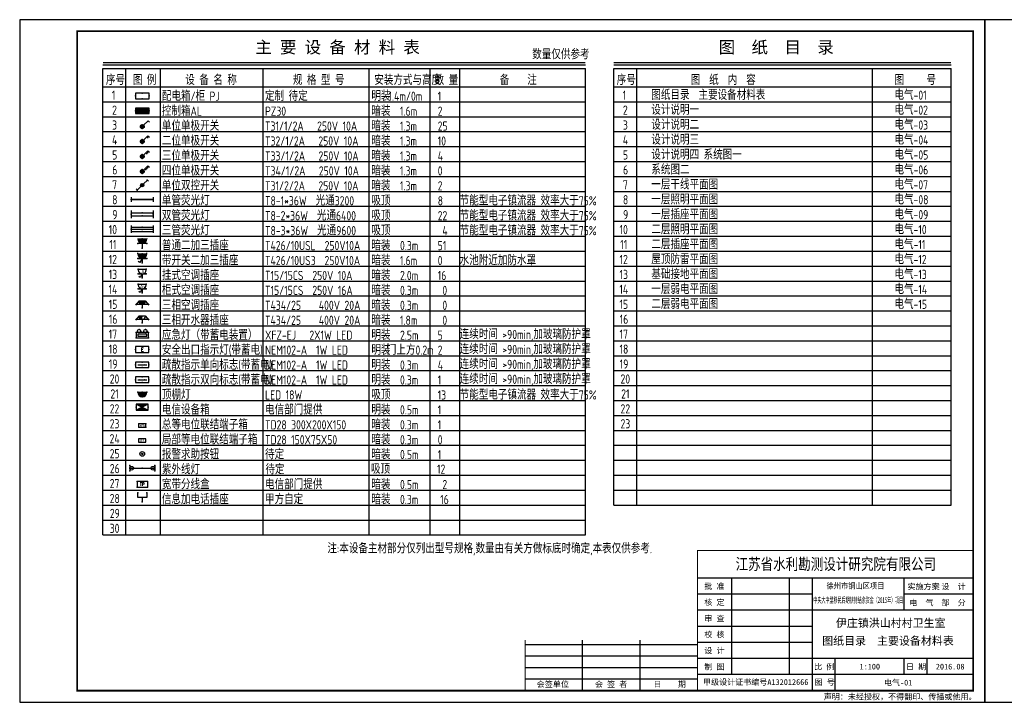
# Model space of a CAD drawing. Extents: x 41933 to 169416, y 41775 to 279375.
# Tile 36 of 39: x 83933 to 126788, y 249714 to 279375. Entities that reach past the tile are written whole.
import ezdxf
from ezdxf.enums import TextEntityAlignment as Align

# ---------------------------------------------------------------- set-up
doc = ezdxf.new("R2010")
doc.units = 0
doc.header["$LTSCALE"] = 1000
doc.header["$MEASUREMENT"] = 0
for name, color, linetype in [('1', 7, 'Continuous'), ('EQUIP-插座', 3, 'Continuous'), ('EQUIP-消防', 3, 'Continuous'), ('EQUIP-照明', 3, 'Continuous'), ('EQUIP-箱柜', 3, 'Continuous'), ('EQUIP-通讯', 3, 'Continuous'), ('TEL_TEXT', 7, 'Continuous'), ('图框', 4, 'Continuous'), ('说明', 7, 'Continuous')]:
    doc.layers.add(name, color=color, linetype=linetype)
doc.styles.add('_HZTXT', font='tssdeng.shx', dxfattribs={"width": 0.8, "bigfont": 'hztxt.shx'})
doc.styles.add('_SIMPLEX', font='SIMPLEX.shx', dxfattribs={"width": 0.8, "bigfont": 'hztxt.shx'})
doc.styles.add('_TCH_LABEL', font='COMPLEX', dxfattribs={"bigfont": 'GBCBIG'})
doc.styles.add('_TEL_DIM', font='SIMPLEX', dxfattribs={"width": 0.8, "height": 3.5, "bigfont": 'HZTXT'})
doc.styles.add('DIM_FONT', font='simplex.shx', dxfattribs={"width": 0.8})
doc.styles.add('ST', font='SimSun.ttf', dxfattribs={"height": 7})
doc.styles.get("Standard").update_dxf_attribs({"font": 'gbenor.shx', "bigfont": 'gbcbig.shx'})
doc.styles.add('WMF-宋体0', font='SimSun.ttf')

# ---------------------------------------------------------------- blocks, each defined once
blk = doc.blocks.new('$equip$00001413')
for p, q in [((0.75, 0.6), (-0.75, 0.6)), ((-0.75, 0.6), (-0.75, 0)), ((-0.75, 0), (0.75, 0)), ((0.75, 0), (0.75, 0.6))]:
    blk.add_line(p, q)
for p in [(-0.75, 0.3), (0, 0.6), (0, 0), (0.75, 0.3)]:
    blk.add_point(p)
at = {"style": '_TCH_LABEL', "flags": 9}
blk.add_attdef('A', (0, 0), '', height=0.00002, dxfattribs=at)
blk = doc.blocks.new('$equip$00001962')
for p, q in [((0.15, 0.36), (0.63, 0.83)), ((0.63, 0.83), (0.77, 0.69))]:
    blk.add_line(p, q)
blk.add_circle((0, 0.21), 0.208)
for p in [(-0.21, 0.21), (0, 0.42), (0, 0), (0.21, 0.21)]:
    blk.add_point(p)
for points in [[(-0.18, 0.31), (0.18, 0.31), (-0.21, 0.21), (0.21, 0.21)], [(-0.18, 0.1), (0.18, 0.1), (-0.21, 0.21), (0.21, 0.21)], [(-0.1, 0.39), (0.1, 0.39), (-0.18, 0.31), (0.18, 0.31)], [(-0.1, 0.03), (0.1, 0.03), (-0.18, 0.1), (0.18, 0.1)], [(0, 0.42), (0, 0.42), (-0.1, 0.39), (0.1, 0.39)], [(0, 0), (0, 0), (-0.1, 0.03), (0.1, 0.03)]]:
    blk.add_solid(points)
at = {"layer": 'TEL_TEXT', "style": '_TEL_DIM', "flags": 1}
blk.add_attdef('A', text='', height=0.00002, dxfattribs=at).set_placement((0, 0), align=Align.MIDDLE_CENTER)
blk = doc.blocks.new('$equip$00001963')
for p, q in [((0.15, 0.36), (0.62, 0.83)), ((0.51, 0.72), (0.65, 0.58)), ((0.62, 0.83), (0.77, 0.69))]:
    blk.add_line(p, q)
blk.add_circle((0, 0.21), 0.208)
for p in [(-0.21, 0.21), (0, 0.42), (0, 0), (0.21, 0.21)]:
    blk.add_point(p)
for points in [[(-0.18, 0.31), (0.18, 0.31), (-0.21, 0.21), (0.21, 0.21)], [(-0.18, 0.1), (0.18, 0.1), (-0.21, 0.21), (0.21, 0.21)], [(-0.1, 0.39), (0.1, 0.39), (-0.18, 0.31), (0.18, 0.31)], [(-0.1, 0.03), (0.1, 0.03), (-0.18, 0.1), (0.18, 0.1)], [(0, 0.42), (0, 0.42), (-0.1, 0.39), (0.1, 0.39)], [(0, 0), (0, 0), (-0.1, 0.03), (0.1, 0.03)]]:
    blk.add_solid(points)
at = {"layer": 'TEL_TEXT', "style": '_TEL_DIM', "flags": 1}
blk.add_attdef('A', text='', height=0.00002, dxfattribs=at).set_placement((0, 0), align=Align.MIDDLE_CENTER)
blk = doc.blocks.new('$equip$00001964')
for p, q in [((0.15, 0.36), (0.62, 0.83)), ((0.4, 0.61), (0.54, 0.47)), ((0.51, 0.72), (0.65, 0.58)), ((0.62, 0.83), (0.77, 0.69))]:
    blk.add_line(p, q)
blk.add_circle((0, 0.21), 0.208)
for p in [(-0.21, 0.21), (0, 0.42), (0, 0), (0.21, 0.21)]:
    blk.add_point(p)
for points in [[(-0.18, 0.31), (0.18, 0.31), (-0.21, 0.21), (0.21, 0.21)], [(-0.18, 0.1), (0.18, 0.1), (-0.21, 0.21), (0.21, 0.21)], [(-0.1, 0.39), (0.1, 0.39), (-0.18, 0.31), (0.18, 0.31)], [(-0.1, 0.03), (0.1, 0.03), (-0.18, 0.1), (0.18, 0.1)], [(0, 0.42), (0, 0.42), (-0.1, 0.39), (0.1, 0.39)], [(0, 0), (0, 0), (-0.1, 0.03), (0.1, 0.03)]]:
    blk.add_solid(points)
at = {"layer": 'TEL_TEXT', "style": '_TEL_DIM', "flags": 1}
blk.add_attdef('A', text='', height=0.00002, dxfattribs=at).set_placement((0, 0), align=Align.MIDDLE_CENTER)
blk = doc.blocks.new('$equip$00001965')
for p, q in [((0.15, 0.36), (0.62, 0.83)), ((0.29, 0.49), (0.43, 0.35)), ((0.4, 0.61), (0.54, 0.47)), ((0.51, 0.72), (0.65, 0.58)), ((0.62, 0.83), (0.77, 0.69))]:
    blk.add_line(p, q)
blk.add_circle((0, 0.21), 0.208)
for p in [(-0.21, 0.21), (0, 0.42), (0, 0), (0.21, 0.21)]:
    blk.add_point(p)
for points in [[(-0.18, 0.31), (0.18, 0.31), (-0.21, 0.21), (0.21, 0.21)], [(-0.18, 0.1), (0.18, 0.1), (-0.21, 0.21), (0.21, 0.21)], [(-0.1, 0.39), (0.1, 0.39), (-0.18, 0.31), (0.18, 0.31)], [(-0.1, 0.03), (0.1, 0.03), (-0.18, 0.1), (0.18, 0.1)], [(0, 0.42), (0, 0.42), (-0.1, 0.39), (0.1, 0.39)], [(0, 0), (0, 0), (-0.1, 0.03), (0.1, 0.03)]]:
    blk.add_solid(points)
at = {"layer": 'TEL_TEXT', "style": '_TEL_DIM', "flags": 1}
blk.add_attdef('A', text='', height=0.00002, dxfattribs=at).set_placement((0, 0), align=Align.MIDDLE_CENTER)
blk = doc.blocks.new('_LINKPT1')
blk.add_line((0, 0), (0, 0))
blk = doc.blocks.new('_X0UCW')
for p, q in [((-0.15, 0.07), (-0.63, -0.41)), ((0.15, 0.36), (0.63, 0.83)), ((0.63, 0.83), (0.77, 0.69)), ((-0.78, -0.26), (-0.63, -0.4))]:
    blk.add_line(p, q)
blk.add_circle((0, 0.21), 0.208)
for points in [[(-0.18, 0.31), (0.18, 0.31), (-0.21, 0.21), (0.21, 0.21)], [(-0.18, 0.1), (0.18, 0.1), (-0.21, 0.21), (0.21, 0.21)], [(-0.1, 0.39), (0.1, 0.39), (-0.18, 0.31), (0.18, 0.31)], [(-0.1, 0.03), (0.1, 0.03), (-0.18, 0.1), (0.18, 0.1)], [(0, 0.42), (0, 0.42), (-0.1, 0.39), (0.1, 0.39)], [(0, 0), (0, 0), (-0.1, 0.03), (0.1, 0.03)]]:
    blk.add_solid(points)
at = {"xscale": 0.002857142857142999, "yscale": 0.002857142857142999, "zscale": 0.002857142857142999}
for p in [(-0.21, 0.21), (0, 0.42), (0.21, 0.21), (0, 0)]:
    blk.add_blockref('_LINKPT1', p, dxfattribs=at)
at = {"flags": 9}
blk.add_attdef('A', (0, 0), '', height=0.0000286, dxfattribs=at)
blk = doc.blocks.new('$equip_U$00000078(SPQFDPAX5IYOKIR)')
for p in [(0.55, 0.54), (-0.54, -0.55), (0, 0)]:
    blk.add_point(p)
at = {"xscale": 0.875, "yscale": 0.875, "zscale": 0.875}
blk.add_blockref('_X0UCW', (0, -0.19), dxfattribs=at)
at = {"color": 7, "style": '_TEL_DIM', "flags": 1}
blk.add_attdef('A', text='', height=0.000025, dxfattribs=at).set_placement((0, 0), align=Align.MIDDLE_CENTER)
blk = doc.blocks.new('$equip_U$00000124(SPQFDPAX5IYOKIR)')
blk.add_blockref('$equip_U$00000078(SPQFDPAX5IYOKIR)', (0, 0.19))
at = {"color": 7, "style": '_TEL_DIM', "flags": 1}
for tag in ['REMARK', 'A']:
    blk.add_attdef(tag, text='', height=0.01, dxfattribs=at).set_placement((0, 0), align=Align.MIDDLE_CENTER)
blk = doc.blocks.new('$equip$00001159')
for p, q in [((-1.2, 0.25), (-1.2, -0.25)), ((-1.2, 0), (1.2, 0)), ((1.2, 0.25), (1.2, -0.25))]:
    blk.add_line(p, q)
at = {"const_width": 0.14}
blk.add_lwpolyline([(-1.2, 0), (1.2, 0)], dxfattribs=at)
at = {"layer": 'EQUIP-照明'}
for p in [(-1.2, 0), (0, 0), (1.2, 0)]:
    blk.add_point(p, dxfattribs=at)
at = {"layer": 'EQUIP-照明', "flags": 9}
blk.add_attdef('A', (0, 0), '', height=0.00002, dxfattribs=at)
blk = doc.blocks.new('$equip$00001160')
for p, q in [((-1.2, 0.42), (-1.2, -0.42)), ((-1.2, 0.17), (1.2, 0.17)), ((1.2, 0.42), (1.2, -0.42)), ((-1.2, -0.17), (1.2, -0.17))]:
    blk.add_line(p, q)
at = {"const_width": 0.1}
for points in [[(-1.2, 0.17), (1.2, 0.17)], [(-1.2, -0.17), (1.2, -0.17)]]:
    blk.add_lwpolyline(points, dxfattribs=at)
at = {"layer": 'EQUIP-照明'}
for p in [(-1.2, 0), (0, 0.17), (1.2, 0), (0, -0.17)]:
    blk.add_point(p, dxfattribs=at)
at = {"layer": 'EQUIP-照明', "flags": 9}
blk.add_attdef('A', (0, 0), '', height=0.00002, dxfattribs=at)
blk = doc.blocks.new('$equip$00001161')
for p, q in [((-1.2, 0.4), (-1.2, -0.4)), ((-1.2, 0.23), (1.2, 0.23)), ((-1.2, 0), (1.2, 0)), ((1.2, 0.4), (1.2, -0.4)), ((-1.2, -0.23), (1.2, -0.23))]:
    blk.add_line(p, q)
at = {"const_width": 0.08}
for points in [[(-1.2, 0.23), (1.2, 0.23)], [(-1.2, 0), (1.2, 0)], [(-1.2, -0.23), (1.2, -0.23)]]:
    blk.add_lwpolyline(points, dxfattribs=at)
at = {"layer": 'EQUIP-照明'}
for p in [(-1.2, 0), (0, 0.23), (1.2, 0), (0, -0.23)]:
    blk.add_point(p, dxfattribs=at)
at = {"layer": 'EQUIP-照明', "flags": 9}
blk.add_attdef('A', (0, 0), '', height=0.00002, dxfattribs=at)
blk = doc.blocks.new('$equip$00001237')
for p, q in [((-0.5, 1.05), (-0.5, 1)), ((-0.5, 1), (0.5, 1)), ((0.5, 0.5), (-0.5, 0.5)), ((0, 0.5), (0, 0)), ((0.5, 1.05), (0.5, 1))]:
    blk.add_line(p, q)
blk.add_arc((0, 1), 0.5, 180, 0)
for p in [(-0.5, 0.5), (0, 1), (0, 0), (0.5, 0.5)]:
    blk.add_point(p)
for points in [[(0.43, 0.75), (-0.43, 0.75), (0.5, 1), (-0.5, 1)], [(0.25, 0.57), (-0.25, 0.57), (0.43, 0.75), (-0.43, 0.75)], [(0, 0.5), (0, 0.5), (0.25, 0.57), (-0.25, 0.57)]]:
    blk.add_solid(points)
at = {"flags": 9}
blk.add_attdef('A', (0, 0), '', height=0.00002, dxfattribs=at)
blk = doc.blocks.new('$equip$00001241')
for p, q in [((-0.5, 1), (-0.5, 1.1)), ((0.5, 1), (0.5, 1.1)), ((-0.5, 1), (0.5, 1)), ((-0.5, 0.5), (0.5, 0.5)), ((-0.26, 0.04), (-0.44, 0.16)), ((0, 0.5), (-0.26, 0.04)), ((0, 0.5), (0, 0))]:
    blk.add_line(p, q)
blk.add_arc((0, 1), 0.5, 180, 0)
for points in [[(0.43, 0.75), (-0.43, 0.75), (0.5, 1), (-0.5, 1)], [(0.25, 0.57), (-0.25, 0.57), (0.43, 0.75), (-0.43, 0.75)], [(0, 0.5), (0, 0.5), (0.25, 0.57), (-0.25, 0.57)]]:
    blk.add_solid(points)
at = {"layer": 'EQUIP-照明'}
for p in [(-0.5, 0.5), (0, 1), (0, 0), (0.5, 0.5)]:
    blk.add_point(p, dxfattribs=at)
at = {"layer": 'EQUIP-照明', "flags": 9}
blk.add_attdef('A', (0, 0), '', height=0.00002, dxfattribs=at)
blk = doc.blocks.new('_X5QTK')
for p, q in [((-0.5, 1.1), (0.5, 1.1)), ((-0.5, 1), (-0.5, 1.1)), ((-0.5, 0.5), (0.5, 0.5)), ((-0.26, 0.04), (-0.44, 0.16)), ((0, 0.5), (-0.26, 0.04)), ((0, 0.5), (0, 0)), ((0.5, 1), (0.5, 1.1))]:
    blk.add_line(p, q)
blk.add_arc((0, 1), 0.5, 180, 0)
at = {"xscale": 0.002857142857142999, "yscale": 0.002857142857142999, "zscale": 0.002857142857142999}
blk.add_blockref('_LINKPT1', (0, 0), dxfattribs=at)
at = {"style": '_HZTXT', "width": 0.7}
blk.add_text('A', height=0.571, dxfattribs=at).set_placement((-0.14, 0.5))
at = {"style": 'DIM_FONT', "width": 0.8, "flags": 9}
blk.add_attdef('A', (0, 0), '', height=0.0000286, dxfattribs=at)
blk = doc.blocks.new('$equip_U$00000087(SPQFDPAX5IYOKIR)')
for p in [(-0.44, 0.96), (-0.44, 0.44), (0.44, 0.96), (0.44, 0.44), (0, 0)]:
    blk.add_point(p)
at = {"xscale": 0.875, "yscale": 0.875, "zscale": 0.875}
blk.add_blockref('_X5QTK', (0, 0), dxfattribs=at)
at = {"color": 7, "style": '_TEL_DIM', "flags": 1}
blk.add_attdef('A', text='', height=0.000025, dxfattribs=at).set_placement((0, 0), align=Align.MIDDLE_CENTER)
blk = doc.blocks.new('_X4PCH')
for p, q in [((-0.5, 1.1), (0.5, 1.1)), ((-0.5, 1), (-0.5, 1.1)), ((-0.5, 0.5), (0.5, 0.5)), ((-0.26, 0.04), (-0.44, 0.16)), ((0, 0.5), (-0.26, 0.04)), ((0, 0.5), (0, 0)), ((0.5, 1), (0.5, 1.1))]:
    blk.add_line(p, q)
blk.add_arc((0, 1), 0.5, 180, 0)
at = {"xscale": 0.002857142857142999, "yscale": 0.002857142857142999, "zscale": 0.002857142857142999}
blk.add_blockref('_LINKPT1', (0, 0), dxfattribs=at)
at = {"style": '_HZTXT', "width": 0.7}
blk.add_text('Av', height=0.571, dxfattribs=at).set_placement((-0.29, 0.51))
at = {"style": 'DIM_FONT', "width": 0.8, "flags": 9}
blk.add_attdef('A', (0, 0), '', height=0.0000286, dxfattribs=at)
blk = doc.blocks.new('$equip_U$00000086(SPQFDPAX5IYOKIR)')
for p in [(-0.44, 0.96), (-0.44, 0.44), (0, 0), (0.44, 0.96), (0.44, 0.44)]:
    blk.add_point(p)
at = {"xscale": 0.875, "yscale": 0.875, "zscale": 0.875}
blk.add_blockref('_X4PCH', (0, 0), dxfattribs=at)
at = {"color": 7, "style": '_TEL_DIM', "flags": 1}
blk.add_attdef('A', text='', height=0.000025, dxfattribs=at).set_placement((0, 0), align=Align.MIDDLE_CENTER)
blk = doc.blocks.new('$equip$00001248')
for p, q in [((-0.36, 0.71), (-0.72, 0.28)), ((0.66, 0.36), (-0.66, 0.36)), ((-0.36, 0.75), (-0.36, 0.71)), ((0.36, 0.71), (-0.36, 0.71)), ((0, 0.36), (0, 0)), ((0.36, 0.75), (0.36, 0.71)), ((0.36, 0.71), (0.72, 0.28))]:
    blk.add_line(p, q)
blk.add_arc((0, 0.71), 0.357, 180, 0)
for points in [[(0.31, 0.54), (-0.31, 0.54), (0.36, 0.71), (-0.36, 0.71)], [(0.18, 0.4), (-0.18, 0.4), (0.31, 0.54), (-0.31, 0.54)], [(0, 0.36), (0, 0.36), (0.18, 0.4), (-0.18, 0.4)]]:
    blk.add_solid(points)
at = {"layer": 'EQUIP-照明'}
for p in [(-0.66, 0.36), (0, 0.71), (0, 0), (0.66, 0.36)]:
    blk.add_point(p, dxfattribs=at)
at = {"layer": 'EQUIP-照明', "style": '_TCH_LABEL', "flags": 9}
blk.add_attdef('A', (0, 0), '', height=0.00002, dxfattribs=at)
blk = doc.blocks.new('_Y5VWB')
for p, q in [((0.77, 0.64), (-0.77, 0.64)), ((-0.77, 0.64), (-0.77, 0)), ((-0.77, 0), (0.77, 0)), ((0.57, 0.44), (-0.57, 0.44)), ((-0.57, 0.44), (-0.57, 0.2)), ((-0.57, 0.2), (0.57, 0.2)), ((0.57, 0.2), (0.57, 0.44)), ((0.77, 0), (0.77, 0.64))]:
    blk.add_line(p, q)
for centre in [(-0.39, 0.81), (0.39, 0.81)]:
    blk.add_circle(centre, 0.205)
at = {"xscale": 0.004, "yscale": 0.004, "zscale": 0.004}
for p in [(-0.77, 0.32), (0, 0.64), (0, 0), (0.77, 0.32)]:
    blk.add_blockref('_LINKPT1', p, dxfattribs=at)
at = {"flags": 9}
blk.add_attdef('A', (0, 0), '', height=0.00004, dxfattribs=at)
blk = doc.blocks.new('$equip_U$00000116(SPQFDPAX5IYOKIR)')
for p in [(-0.67, 0.56), (-0.67, 0), (-0.34, 0.89), (0.36, 0.89), (0.67, 0.56), (0.67, 0)]:
    blk.add_point(p)
at = {"xscale": 0.875, "yscale": 0.875, "zscale": 0.875}
blk.add_blockref('_Y5VWB', (0, 0), dxfattribs=at)
at = {"color": 7, "style": '_TEL_DIM', "flags": 1}
blk.add_attdef('A', text='', height=0.000025, dxfattribs=at).set_placement((0, 0), align=Align.MIDDLE_CENTER)
blk = doc.blocks.new('$equip$00001776')
for p, q in [((0.72, 0.66), (-0.72, 0.66)), ((-0.72, 0.66), (-0.72, 0)), ((-0.72, 0), (0.72, 0)), ((0.72, 0), (0.72, 0.66))]:
    blk.add_line(p, q)
for p in [(-0.72, 0.33), (0, 0.66), (0, 0), (0.72, 0.33)]:
    blk.add_point(p)
at = {"color": 7, "style": '_TEL_DIM'}
blk.add_attdef('$TEXT$', text='', height=0.4, dxfattribs=at).set_placement((0, 0.33), align=Align.MIDDLE_CENTER)
at = {"color": 7, "style": '_TEL_DIM', "flags": 1}
blk.add_attdef('A', text='', height=0.00002, dxfattribs=at).set_placement((0, 0), align=Align.MIDDLE_CENTER)
blk = doc.blocks.new('$equip$00001687')
for p, q in [((0.72, 0.6), (-0.72, 0.6)), ((-0.72, 0.6), (-0.72, 0)), ((-0.72, 0), (0.72, 0)), ((0.72, 0), (0.72, 0.6))]:
    blk.add_line(p, q)
at = {"color": 7}
blk.add_line((-0.48, 0.3), (0.48, 0.3), dxfattribs=at)
for p in [(-0.72, 0.3), (0, 0.6), (0, 0), (0.72, 0.3)]:
    blk.add_point(p)
blk.add_solid([(0.24, 0.23), (0.53, 0.3), (0.24, 0.37)])
at = {"layer": 'TEL_TEXT', "style": '_TEL_DIM', "flags": 1}
blk.add_attdef('A', text='', height=0.00002, dxfattribs=at).set_placement((0, 0), align=Align.MIDDLE_CENTER)
blk = doc.blocks.new('$equip$00001685')
for p, q in [((0.72, 0.6), (-0.72, 0.6)), ((-0.72, 0.6), (-0.72, 0)), ((-0.72, 0), (0.72, 0)), ((0.72, 0), (0.72, 0.6))]:
    blk.add_line(p, q)
at = {"color": 7}
blk.add_line((-0.48, 0.3), (0.48, 0.3), dxfattribs=at)
for p in [(-0.72, 0.3), (0, 0.6), (0, 0), (0.72, 0.3)]:
    blk.add_point(p)
for points in [[(-0.24, 0.23), (-0.53, 0.3), (-0.24, 0.37)], [(0.24, 0.23), (0.53, 0.3), (0.24, 0.37)]]:
    blk.add_solid(points)
at = {"layer": 'TEL_TEXT', "style": '_TEL_DIM', "flags": 1}
blk.add_attdef('A', text='', height=0.00002, dxfattribs=at).set_placement((0, 0), align=Align.MIDDLE_CENTER)
blk = doc.blocks.new('$equip$00001168')
blk.add_line((-0.5, 0), (0.5, 0))
blk.add_arc((0, 0), 0.5, 180, 0)
for p in [(-0.5, 0), (0, 0), (0.5, 0), (0, -0.5)]:
    blk.add_point(p)
for points in [[(0.43, -0.25), (-0.43, -0.25), (0.5, 0), (-0.5, 0)], [(0.25, -0.43), (-0.25, -0.43), (0.43, -0.25), (-0.43, -0.25)], [(0, -0.5), (0, -0.5), (0.25, -0.43), (-0.25, -0.43)]]:
    blk.add_solid(points)
at = {"flags": 9}
blk.add_attdef('A', (0, 0), '', height=0.00002, dxfattribs=at)
blk = doc.blocks.new('$equip$00001921')
for p, q in [((0.65, 0.33), (-0.65, 0.33)), ((0.65, 0.33), (-0.65, -0.33)), ((-0.65, 0.33), (0.65, -0.33)), ((-0.65, 0.33), (-0.65, -0.33)), ((0.65, -0.33), (0.65, 0.33)), ((-0.65, -0.33), (0.65, -0.33))]:
    blk.add_line(p, q)
for p in [(-0.65, 0), (0, 0.33), (0.65, 0), (0, -0.33)]:
    blk.add_point(p)
for points in [[(-0.65, 0.33), (0, 0), (0.65, 0.33)], [(0, 0), (-0.65, -0.33), (0.65, -0.33)]]:
    blk.add_solid(points)
at = {"layer": 'TEL_TEXT', "style": '_TEL_DIM', "flags": 1}
blk.add_attdef('A', text='', height=0.00002, dxfattribs=at).set_placement((0, 0), align=Align.MIDDLE_CENTER)
blk = doc.blocks.new('_Z4GKW')
for p, q in [((-0.45, 0.41), (-0.45, 0)), ((0.45, 0.41), (-0.45, 0.41)), ((-0.45, 0), (0.45, 0)), ((0.45, 0), (0.45, 0.41))]:
    blk.add_line(p, q)
at = {"xscale": 0.001818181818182, "yscale": 0.001818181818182, "zscale": 0.001818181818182}
for p in [(-0.45, 0.19), (0, 0.41), (0, 0), (0.45, 0.19)]:
    blk.add_blockref('_LINKPT1', p, dxfattribs=at)
at = {"width": 0.8}
blk.add_text('MEB', height=0.29, dxfattribs=at).set_placement((-0.31, 0.06))
at = {"flags": 9}
blk.add_attdef('A', (0, 0), '', height=0.0000182, dxfattribs=at)
blk = doc.blocks.new('$equip_U$00000092(SPQFDPAX5IYOKIR)')
for p in [(-0.39, 0.36), (-0.39, 0), (0.39, 0.36), (0.39, 0)]:
    blk.add_point(p)
at = {"xscale": 0.875, "yscale": 0.875, "zscale": 0.875}
blk.add_blockref('_Z4GKW', (0, 0), dxfattribs=at)
at = {"color": 7, "style": '_TEL_DIM', "flags": 1}
blk.add_attdef('A', text='', height=0.000025, dxfattribs=at).set_placement((0, 0), align=Align.MIDDLE_CENTER)
blk = doc.blocks.new('_Z5QHF')
for p, q in [((0.45, 0.41), (-0.45, 0.41)), ((-0.45, 0.41), (-0.45, 0)), ((-0.45, 0), (0.45, 0)), ((0.45, 0), (0.45, 0.41))]:
    blk.add_line(p, q)
at = {"xscale": 0.003333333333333, "yscale": 0.003333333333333, "zscale": 0.003333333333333}
for p in [(-0.45, 0.19), (0, 0.41), (0, 0), (0.45, 0.19)]:
    blk.add_blockref('_LINKPT1', p, dxfattribs=at)
at = {"width": 0.8}
blk.add_text('LEB', height=0.29, dxfattribs=at).set_placement((-0.31, 0.06))
at = {"flags": 9}
blk.add_attdef('A', (0, 0), '', height=0.0000333, dxfattribs=at)
blk = doc.blocks.new('$equip_U$00000093(SPQFDPAX5IYOKIR)')
at = {"xscale": 0.875, "yscale": 0.875, "zscale": 0.875}
blk.add_blockref('_Z5QHF', (0, 0), dxfattribs=at)
at = {"color": 7, "style": '_TEL_DIM', "flags": 1}
blk.add_attdef('A', text='', height=0.000025, dxfattribs=at).set_placement((0, 0), align=Align.MIDDLE_CENTER)
blk = doc.blocks.new('*X61')
at = {"color": 0}
for p, q in [((-250, 33), (-83, 200)), ((-250, 68), (-118, 200)), ((-250, 104), (-154, 200)), ((-250, 139), (-189, 200)), ((-250, 174), (-224, 200)), ((-247, 0), (-47, 200)), ((-212, 0), (-12, 200)), ((-177, 0), (23, 200)), ((-141, 0), (59, 200)), ((-106, 0), (94, 200)), ((-71, 0), (129, 200)), ((-35, 0), (165, 200)), ((0, 0), (200, 200)), ((35, 0), (235, 200)), ((71, 0), (250, 179)), ((106, 0), (250, 144)), ((141, 0), (250, 109)), ((177, 0), (250, 73)), ((212, 0), (250, 38)), ((247, 0), (250, 3))]:
    blk.add_line(p, q, dxfattribs=at)
blk = doc.blocks.new('$equip$00001421')
for p, q in [((0.75, 0.6), (-0.75, 0.6)), ((-0.75, 0.6), (-0.75, 0)), ((-0.75, 0), (0.75, 0)), ((0.75, 0), (0.75, 0.6))]:
    blk.add_line(p, q)
at = {"const_width": 0.6}
blk.add_lwpolyline([(-0.75, 0.3), (0.75, 0.3)], dxfattribs=at)
for p in [(-0.75, 0.3), (0, 0.6), (0, 0), (0.75, 0.3)]:
    blk.add_point(p)
at = {"xscale": 0.0030000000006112, "yscale": 0.0030000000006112, "zscale": 0.0030000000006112}
blk.add_blockref('*X61', (0, 0), dxfattribs=at)
at = {"style": '_TCH_LABEL', "flags": 9}
blk.add_attdef('A', (0, 0), '', height=0.00002, dxfattribs=at)
blk = doc.blocks.new('_I0UOI')
for radius in [0.29, 0.0849]:
    blk.add_circle((0, 0.29), radius)
for points in [[(-0.07, 0.33), (0.07, 0.33), (-0.08, 0.29), (0.09, 0.29)], [(-0.07, 0.25), (0.07, 0.25), (-0.08, 0.29), (0.09, 0.29)], [(-0.04, 0.36), (0.04, 0.36), (-0.07, 0.33), (0.07, 0.33)], [(-0.04, 0.22), (0.04, 0.22), (-0.07, 0.25), (0.07, 0.25)], [(0, 0.37), (0, 0.37), (-0.04, 0.36), (0.04, 0.36)], [(0, 0.2), (0, 0.2), (-0.04, 0.22), (0.04, 0.22)]]:
    blk.add_solid(points)
at = {"xscale": 0.002222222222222, "yscale": 0.002222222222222, "zscale": 0.002222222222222}
for p in [(-0.29, 0.29), (0, 0.58), (0.29, 0.29), (0, 0)]:
    blk.add_blockref('_LINKPT1', p, dxfattribs=at)
at = {"flags": 9}
blk.add_attdef('A', (0, 0), '', height=0.0000222, dxfattribs=at)
blk = doc.blocks.new('$equip_U$00000097(PC-201311290933)')
at = {"xscale": 0.875, "yscale": 0.875, "zscale": 0.875}
blk.add_blockref('_I0UOI', (0, -0.25), dxfattribs=at)
at = {"color": 7, "style": '_TEL_DIM', "flags": 1}
blk.add_attdef('A', text='', height=0.000025, dxfattribs=at).set_placement((0, 0), align=Align.MIDDLE_CENTER)
blk = doc.blocks.new('$equip$00001250')
for p, q in [((-0.36, 0.71), (-0.72, 0.28)), ((0.66, 0.36), (-0.66, 0.36)), ((-0.36, 0.75), (-0.36, 0.71)), ((0.36, 0.71), (-0.36, 0.71)), ((0, 0.36), (0, 0)), ((0.36, 0.75), (0.36, 0.71)), ((0.36, 0.71), (0.72, 0.28))]:
    blk.add_line(p, q)
blk.add_arc((0, 0.71), 0.357, 180, 0)
for points in [[(0, 0.54), (-0.31, 0.54), (0, 0.71), (-0.36, 0.71)], [(0, 0.4), (-0.18, 0.4), (0, 0.54), (-0.31, 0.54)], [(0, 0.36), (0, 0.36), (0, 0.4), (-0.18, 0.4)]]:
    blk.add_solid(points)
at = {"layer": 'EQUIP-照明'}
for p in [(-0.66, 0.36), (0, 0.71), (0, 0), (0.66, 0.36)]:
    blk.add_point(p, dxfattribs=at)
at = {"layer": 'EQUIP-照明', "style": '_TCH_LABEL', "flags": 9}
blk.add_attdef('A', (0, 0), '', height=0.00002, dxfattribs=at)
blk = doc.blocks.new('_I3HMQ')
for p, q in [((-0.65, 0.7), (-0.65, 0)), ((0.65, 0.7), (-0.65, 0.7)), ((-0.65, 0), (0.65, 0)), ((0.65, 0.7), (0.65, 0))]:
    blk.add_line(p, q)
at = {"xscale": 0.002857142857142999, "yscale": 0.002857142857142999, "zscale": 0.002857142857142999}
for p in [(-0.65, 0.35), (0, 0.7), (0, 0), (0.65, 0.35)]:
    blk.add_blockref('_LINKPT1', p, dxfattribs=at)
at = {"style": '_SIMPLEX', "width": 0.9}
blk.add_text('TP', height=0.4, dxfattribs=at).set_placement((0, 0.35), align=Align.MIDDLE_CENTER)
at = {"flags": 9}
blk.add_attdef('A', (0, 0), '', height=0.0000286, dxfattribs=at)
blk = doc.blocks.new('$equip_U$00000113(SPQFDPAX5IYOKIR)')
for p in [(-0.57, 0.61), (-0.57, 0), (0.57, 0.61), (0.57, 0)]:
    blk.add_point(p)
at = {"xscale": 0.875, "yscale": 0.875, "zscale": 0.875}
blk.add_blockref('_I3HMQ', (0, 0), dxfattribs=at)
at = {"color": 7, "style": '_TEL_DIM', "flags": 1}
blk.add_attdef('A', text='', height=0.000025, dxfattribs=at).set_placement((0, 0), align=Align.MIDDLE_CENTER)
blk = doc.blocks.new('$equip$00001383')
for p, q in [((-0.5, 0.5), (-0.5, 1)), ((0.5, 0.5), (-0.5, 0.5)), ((0, 0.5), (0, 0)), ((0.5, 1), (0.5, 0.5))]:
    blk.add_line(p, q)
for p in [(-0.5, 1), (0, 0.5), (0, 0), (0.5, 1)]:
    blk.add_point(p)
at = {"style": '_TCH_LABEL', "flags": 9}
blk.add_attdef('A', (0, 0), '', height=0.00002, dxfattribs=at)
blk = doc.blocks.new('$equip_U$00000122(5926F87FB3A348D)')
for centre in [(-1.014, 0), (1.014, 0)]:
    blk.add_circle(centre, 0.179)
for p in [(-1.2, 0), (0, 0), (1.2, 0)]:
    blk.add_point(p)
blk.add_blockref('$equip$00001159', (0, 0))
at = {"color": 7, "style": '_TEL_DIM', "flags": 1}
blk.add_attdef('A', text='', height=0.000025, dxfattribs=at).set_placement((0, 0), align=Align.MIDDLE_CENTER)
blk = doc.blocks.new('$equip_U$00000121(5926F87FB3A348D)')
for p in [(-1.36, 0), (0, 0), (1.37, 0)]:
    blk.add_point(p)
at = {"xscale": 1.142857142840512, "yscale": 1.142857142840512, "zscale": 1.142857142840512}
blk.add_blockref('$equip_U$00000122(5926F87FB3A348D)', (0, 0), dxfattribs=at)
at = {"color": 7, "style": '_TEL_DIM', "flags": 1}
blk.add_attdef('A', text='', height=0.0000286, dxfattribs=at).set_placement((0, 0), align=Align.MIDDLE_CENTER)
blk = doc.blocks.new('$equip_U$00000122(DNSC-20150823RB)')
for p in [(-1.37, 0.29), (0, 0), (1.37, 0.29), (-1.37, -0.29), (1.37, -0.29)]:
    blk.add_point(p)
blk.add_blockref('$equip_U$00000121(5926F87FB3A348D)', (0, 0))
at = {"color": 7, "style": '_TEL_DIM', "flags": 1}
blk.add_attdef('A', text='', height=0.0000286, dxfattribs=at).set_placement((0, 0), align=Align.MIDDLE_CENTER)

msp = doc.modelspace()

# ---------------------------------------------------------------- linework, layer by layer
at = {"layer": '1', "color": 44}
for p, q in [((87557.6, 277409.4), (108557.7, 277409.4)), ((109790.5, 277409.4), (124471.7, 277409.4)), ((87557.6, 277253.7), (108557.7, 277253.7)), ((87557.6, 256953.7), (87557.6, 277253.7)), ((88557.6, 256953.7), (88557.6, 277253.7)), ((90057.6, 256953.7), (90057.6, 277253.7)), ((94533.6, 256953.7), (94533.6, 277253.7)), ((99144.2, 256953.7), (99144.2, 277253.7)), ((101793.9, 256953.7), (101793.9, 277253.7)), ((103084.8, 256953.7), (103084.8, 277253.7)), ((108557.7, 256953.7), (108557.7, 277253.7)), ((109790.5, 277253.7), (124471.7, 277253.7)), ((109790.5, 258253.7), (109790.5, 277253.7)), ((110790.5, 258253.7), (110790.5, 277253.7)), ((121052.5, 258253.7), (121052.5, 277253.7)), ((124471.7, 258253.7), (124471.7, 277253.7)), ((87557.6, 276453.7), (108557.7, 276453.7)), ((109790.5, 276453.7), (124471.7, 276453.7)), ((87557.6, 275803.7), (108557.7, 275803.7)), ((109790.5, 275803.7), (124471.7, 275803.7)), ((87557.6, 275153.7), (108557.7, 275153.7)), ((109790.5, 275153.7), (124471.7, 275153.7)), ((87557.6, 274503.7), (108557.7, 274503.7)), ((109790.5, 274503.7), (124471.7, 274503.7)), ((87557.6, 273853.7), (108557.7, 273853.7)), ((109790.5, 273853.7), (124471.7, 273853.7)), ((87557.6, 273203.7), (108557.7, 273203.7)), ((109790.5, 273203.7), (124471.7, 273203.7)), ((87557.6, 272553.7), (108557.7, 272553.7)), ((109790.5, 272553.7), (124471.7, 272553.7)), ((87557.6, 271903.7), (108557.7, 271903.7)), ((109790.5, 271903.7), (124471.7, 271903.7)), ((87557.6, 271253.7), (108557.7, 271253.7)), ((109790.5, 271253.7), (124471.7, 271253.7)), ((87557.6, 270603.7), (108557.7, 270603.7)), ((109790.5, 270603.7), (124471.7, 270603.7)), ((87557.6, 269953.7), (108557.7, 269953.7)), ((109790.5, 269953.7), (124471.7, 269953.7)), ((87557.6, 269303.7), (108557.7, 269303.7)), ((109790.5, 269303.7), (124471.7, 269303.7)), ((87557.6, 268653.7), (108557.7, 268653.7)), ((109790.5, 268653.7), (124471.7, 268653.7)), ((87557.6, 268003.7), (108557.7, 268003.7)), ((109790.5, 268003.7), (124471.7, 268003.7)), ((87557.6, 267353.7), (108557.7, 267353.7)), ((109790.5, 267353.7), (124471.7, 267353.7)), ((87557.6, 266703.7), (108557.7, 266703.7)), ((109790.5, 266703.7), (124471.7, 266703.7)), ((87557.6, 266053.7), (108557.7, 266053.7)), ((109790.5, 266053.7), (124471.7, 266053.7)), ((87557.6, 265403.7), (108557.7, 265403.7)), ((109790.5, 265403.7), (124471.7, 265403.7)), ((87557.6, 264753.7), (108557.7, 264753.7)), ((109790.5, 264753.7), (124471.7, 264753.7)), ((87557.6, 264103.7), (108557.7, 264103.7)), ((109790.5, 264103.7), (124471.7, 264103.7)), ((87557.6, 263453.7), (108557.7, 263453.7)), ((109790.5, 263453.7), (124471.7, 263453.7)), ((87557.6, 262803.7), (108557.7, 262803.7)), ((109790.5, 262803.7), (124471.7, 262803.7)), ((87557.6, 262153.7), (108557.7, 262153.7)), ((109790.5, 262153.7), (124471.7, 262153.7)), ((87557.6, 261503.7), (108557.7, 261503.7)), ((109790.5, 261503.7), (124471.7, 261503.7)), ((87557.6, 260853.7), (108557.7, 260853.7)), ((109790.5, 260853.7), (124471.7, 260853.7)), ((87557.6, 260203.7), (108557.7, 260203.7)), ((109790.5, 260203.7), (124471.7, 260203.7)), ((87557.6, 259553.7), (108557.7, 259553.7)), ((109790.5, 259553.7), (124471.7, 259553.7)), ((87557.6, 258903.7), (108557.7, 258903.7)), ((109790.5, 258903.7), (124471.7, 258903.7)), ((87557.6, 258253.7), (108557.7, 258253.7)), ((109790.5, 258253.7), (124471.7, 258253.7)), ((87557.6, 257603.7), (108557.7, 257603.7)), ((87557.6, 256953.7), (108557.7, 256953.7))]:
    msp.add_line(p, q, dxfattribs=at)
at = {"layer": '1', "color": 44, "const_width": 59.3}
for points in [[(87557.6, 277502.8), (108557.7, 277502.8)], [(109790.5, 277502.8), (124471.7, 277502.8)]]:
    msp.add_lwpolyline(points, dxfattribs=at)
at = {"layer": '图框'}
for p, q in [((125433, 255075), (113433, 255075)), ((114933, 250875), (114933, 255075)), ((117433, 250875), (117433, 255075)), ((118433, 250175), (118433, 255075)), ((122433, 253675), (122433, 255075)), ((118433, 254375), (113433, 254375)), ((125433, 254375), (122433, 254375)), ((125433, 253675), (113433, 253675)), ((118433, 252975), (113433, 252975)), ((113433, 252175), (105933, 252175)), ((108433, 250175), (108433, 252375)), ((110933, 250175), (110933, 252375)), ((118433, 252275), (113433, 252275)), ((113433, 251675), (105933, 251675)), ((125433, 251575), (113433, 251575)), ((119433, 250175), (119433, 251575)), ((122433, 250875), (122433, 251575)), ((122433, 250875), (122433, 251575)), ((123433, 250875), (123433, 251575)), ((113433, 251175), (105933, 251175)), ((125433, 250875), (113433, 250875)), ((113433, 250675), (105933, 250675))]:
    msp.add_line(p, q, dxfattribs=at)
at = {"layer": '图框', "color": 4}
for points in [[(125933, 279375), (83933, 279375), (83933, 249675), (125933, 249675)], [(167933, 279375), (125933, 279375), (125933, 249675), (167933, 249675)]]:
    msp.add_lwpolyline(points, close=True, dxfattribs=at)
at = {"layer": '图框', "color": 4, "const_width": 80}
msp.add_lwpolyline([(86433, 250175), (125433, 250175), (125433, 278875), (86433, 278875)], close=True, dxfattribs=at)
at = {"layer": '图框', "const_width": 45}
for points in [[(113433, 250175), (113433, 256275), (125433, 256275)], [(105933, 250175), (105933, 252375)]]:
    msp.add_lwpolyline(points, dxfattribs=at)

# ---------------------------------------------------------------- block references
at = {"layer": 'EQUIP-插座', "xscale": 400, "yscale": 400, "zscale": 400}
for name, p in [('$equip$00001237', (89268.5, 269438)), ('$equip$00001241', (89268.5, 268788)), ('$equip_U$00000087(SPQFDPAX5IYOKIR)', (89268.5, 268138)), ('$equip_U$00000086(SPQFDPAX5IYOKIR)', (89268.5, 267488)), ('$equip$00001248', (89268.5, 266838)), ('$equip$00001250', (89268.5, 266188))]:
    msp.add_blockref(name, p, dxfattribs=at)
at = {"layer": 'EQUIP-消防', "xscale": 400, "yscale": 400, "zscale": 400}
msp.add_blockref('$equip$00001921', (89268.5, 262515.2), dxfattribs=at)
at = {"layer": 'EQUIP-照明', "xscale": 400, "yscale": 400, "zscale": 400}
for name, p in [('$equip$00001962', (89268.5, 274638)), ('$equip$00001963', (89268.5, 273988)), ('$equip$00001964', (89268.5, 273338)), ('$equip$00001965', (89268.5, 272688)), ('$equip_U$00000124(SPQFDPAX5IYOKIR)', (89268.5, 272105.8)), ('$equip$00001159', (89268.5, 271555.8)), ('$equip$00001160', (89268.5, 270905.8)), ('$equip$00001161', (89268.5, 270255.8)), ('$equip_U$00000116(SPQFDPAX5IYOKIR)', (89268.5, 265538)), ('$equip$00001687', (89268.5, 264238)), ('$equip$00001685', (89268.5, 263588)), ('$equip$00001168', (89268.5, 263165.2)), ('$equip_U$00000122(DNSC-20150823RB)', (89268.5, 259855.8))]:
    msp.add_blockref(name, p, dxfattribs=at)
msp.add_blockref('$equip$00001776', (89268.5, 264888), dxfattribs=at).add_auto_attribs({'$TEXT$': 'E'})
at = {"layer": 'EQUIP-箱柜', "xscale": 400, "yscale": 400, "zscale": 400}
for name, p in [('$equip$00001413', (89268.5, 275938)), ('$equip$00001421', (89268.5, 275288)), ('$equip_U$00000092(SPQFDPAX5IYOKIR)', (89268.5, 261638)), ('$equip_U$00000093(SPQFDPAX5IYOKIR)', (89268.5, 260988)), ('$equip_U$00000113(SPQFDPAX5IYOKIR)', (89268.5, 259038))]:
    msp.add_blockref(name, p, dxfattribs=at)
at = {"layer": 'EQUIP-通讯', "xscale": 400, "yscale": 400, "zscale": 400}
for name, p in [('$equip_U$00000097(PC-201311290933)', (89268.5, 260480.4)), ('$equip$00001383', (89268.5, 258388))]:
    msp.add_blockref(name, p, dxfattribs=at)

# ---------------------------------------------------------------- texts
at = {"layer": 'TEL_TEXT', "style": '_HZTXT', "width": 0.8}
for s, p in [('数量仅供参考', (106239.2, 277655.5)), ('1', (87943.4, 275890.4)), ('配电箱/柜 PJ', (90121.3, 275845.7)), ('定制 待定', (94611.5, 275845.7)), ('明装', (99240.8, 275845.7)), ('1.4m/0m', (99984.8, 275845.7)), ('1', (110176.3, 275890.4)), ('图纸目录  主要设备材料表 ', (111424.1, 275890.4)), ('电气-01', (122006.8, 275890.4)), ('2', (87956.7, 275240.4)), ('控制箱AL', (90121.3, 275195.7)), ('PZ30', (94611.5, 275195.7)), ('暗装', (99240.8, 275195.7)), ('1.6m', (100485.3, 275195.7)), ('2', (110189.5, 275240.4)), ('电气-02', (122006.8, 275240.4)), ('3', (87956.7, 274590.4)), ('单位单极开关', (90121.3, 274545.7)), ('T31/1/2A   250V 10A', (94611.5, 274545.7)), ('暗装', (99240.8, 274545.7)), ('1.3m', (100485.3, 274545.7)), ('3', (110189.5, 274590.4)), ('设计说明二', (111424.1, 274590.4)), ('电气-03', (122006.8, 274590.4)), ('4', (87950.5, 273940.4)), ('二位单极开关', (90121.3, 273895.7)), ('T32/1/2A   250V 10A', (94611.5, 273895.7)), ('暗装', (99240.8, 273895.7)), ('1.3m', (100485.3, 273895.7)), ('4', (110183.4, 273940.4)), ('设计说明三', (111424.1, 273940.4)), ('电气-04', (122006.8, 273940.4)), ('5', (87956.7, 273290.4)), ('三位单极开关', (90121.3, 273245.7)), ('T33/1/2A   250V 10A', (94611.5, 273245.7)), ('暗装', (99240.8, 273245.7)), ('1.3m', (100485.3, 273245.7)), ('5', (110189.5, 273290.4)), ('设计说明四 系统图一', (111424.1, 273290.4)), ('电气-05', (122006.8, 273290.4)), ('6', (87962.9, 272640.4)), ('四位单极开关', (90121.3, 272595.7)), ('T34/1/2A   250V 10A', (94611.5, 272595.7)), ('暗装', (99240.8, 272595.7)), ('1.3m', (100485.3, 272595.7)), ('6', (110195.7, 272640.4)), ('系统图二', (111424.1, 272640.4)), ('电气-06', (122006.8, 272640.4)), ('7', (87956.7, 271990.4)), ('单位双控开关', (90121.3, 271945.7)), ('T31/2/2A   250V 10A', (94611.5, 271945.7)), ('暗装', (99240.8, 271945.7)), ('1.3m', (100485.3, 271945.7)), ('7', (110189.5, 271990.4)), ('一层干线平面图', (111424.1, 271990.4)), ('电气-07', (122006.8, 271990.4)), ('8', (87956.7, 271340.4)), ('单管荧光灯', (90121.3, 271295.7)), ('T8-1*36W  光通3200', (94611.5, 271295.7)), ('吸顶', (99240.8, 271295.7)), ('节能型电子镇流器 效率大于75%', (103081.2, 271295.7)), ('8', (110189.5, 271340.4)), ('一层照明平面图', (111424.1, 271340.4)), ('电气-08', (122006.8, 271340.4)), ('9', (87962.9, 270690.4)), ('双管荧光灯', (90121.3, 270645.7)), ('T8-2*36W  光通6400', (94611.5, 270645.7)), ('吸顶', (99240.8, 270645.7)), ('节能型电子镇流器 效率大于75%', (103081.2, 270645.7)), ('9', (110195.7, 270690.4)), ('电气-09', (122006.8, 270690.4)), ('10', (87807.2, 270040.4)), ('三管荧光灯', (90121.3, 269995.7)), ('T8-3*36W  光通9600', (94611.5, 269995.7)), ('吸顶', (99240.8, 269995.7)), ('节能型电子镇流器 效率大于75%', (103081.2, 269995.7)), ('10', (110040.1, 270040.4)), ('二层照明平面图', (111424.1, 270040.4)), ('电气-10', (122006.8, 270040.4)), ('11', (87838, 269390.4)), ('普通二加三插座', (90121.3, 269345.7)), ('T426/10USL  250V10A', (94611.5, 269345.7)), ('暗装', (99240.8, 269345.7)), ('0.3m', (100485.3, 269345.7)), ('11', (110070.8, 269390.4)), ('二层插座平面图', (111424.1, 269390.4)), ('电气-11', (122006.8, 269390.4)), ('12', (87807.2, 268740.4)), ('带开关二加三插座', (90121.3, 268695.7)), ('T426/10US3  250V10A', (94611.5, 268695.7)), ('暗装', (99240.8, 268695.7)), ('水池附近加防水罩', (103081.2, 268695.7)), ('12', (110040.1, 268740.4)), ('屋顶防雷平面图', (111424.1, 268740.4)), ('电气-12', (122006.8, 268740.4)), ('1.6m', (100485.3, 268695.7)), ('13', (87807.2, 268090.4)), ('挂式空调插座', (90121.3, 268045.7)), ('T15/15CS  250V 10A', (94611.5, 268045.7)), ('暗装', (99240.8, 268045.7)), ('2.0m', (100485.3, 268045.7)), ('13', (110040.1, 268090.4)), ('基础接地平面图', (111424.1, 268090.4)), ('电气-13', (122006.8, 268090.4)), ('柜式空调插座', (90121.3, 267395.7)), ('暗装', (99240.8, 267395.7)), ('一层弱电平面图', (111424.1, 267440.4)), ('电气-14', (122006.8, 267440.4)), ('14', (87801.1, 267440.4)), ('T15/15CS  250V 16A', (94611.5, 267395.7)), ('0.3m', (100485.3, 267395.7)), ('14', (110033.9, 267440.4)), ('15', (87807.2, 266790.4)), ('三相空调插座', (90121.3, 266745.7)), ('T434/25    400V 20A', (94611.5, 266745.7)), ('暗装', (99240.8, 266745.7)), ('0.3m', (100485.3, 266745.7)), ('15', (110040.1, 266790.4)), ('二层弱电平面图', (111424.1, 266790.4)), ('电气-15', (122006.8, 266790.4)), ('16', (87813.4, 266140.4)), ('三相开水器插座', (90121.3, 266095.7)), ('T434/25    400V 20A', (94611.5, 266095.7)), ('暗装', (99240.8, 266095.7)), ('1.8m', (100485.3, 266095.7)), ('16', (110046.2, 266140.4)), ('17', (87807.2, 265490.4)), ('应急灯（带蓄电装置）', (90121.3, 265445.7)), ('XFZ-EJ   2X1W LED', (94611.5, 265445.7)), ('明装', (99240.8, 265445.7)), ('2.5m', (100485.3, 265445.7)), ('连续时间 >90min,加玻璃防护罩', (103081.2, 265476.5)), ('17', (110040.1, 265490.4)), ('连续时间 >90min,加玻璃防护罩', (103081.2, 264826.5)), ('18', (87807.2, 264840.4)), ('安全出口指示灯(带蓄电)', (90121.3, 264795.7)), ('NEM102-A  1W LED', (94611.5, 264795.7)), ('明装', (99240.8, 264795.7)), ('门上方0.2m', (99911.2, 264795.7)), ('18', (110040.1, 264840.4)), ('19', (87813.4, 264190.4)), ('疏散指示单向标志(带蓄电)', (90121.3, 264145.7)), ('NEM102-A  1W LED', (94611.5, 264145.7)), ('明装', (99240.8, 264145.7)), ('0.3m', (100485.3, 264145.7)), ('连续时间 >90min,加玻璃防护罩', (103081.2, 264176.5)), ('19', (110046.2, 264190.4)), ('20', (87850.9, 263540.4)), ('疏散指示双向标志(带蓄电)', (90121.3, 263495.7)), ('NEM102-A  1W LED', (94611.5, 263495.7)), ('明装', (99240.8, 263495.7)), ('0.3m', (100485.3, 263495.7)), ('连续时间 >90min,加玻璃防护罩', (103081.2, 263526.5)), ('20', (110083.7, 263540.4)), ('21', (87881.6, 262890.4)), ('顶棚灯', (90121.3, 262845.7)), ('LED 18W', (94611.5, 262845.7)), ('吸顶', (99240.8, 262845.7)), ('节能型电子镇流器 效率大于75%', (103081.2, 262845.7)), ('21', (110114.5, 262890.4)), ('22', (87850.9, 262240.4)), ('电信设备箱', (90121.3, 262195.7)), ('电信部门提供', (94611.5, 262195.7)), ('明装', (99240.8, 262195.7)), ('0.5m', (100485.3, 262195.7)), ('22', (110083.7, 262240.4)), ('23', (87850.9, 261590.4)), ('总等电位联结端子箱', (90121.3, 261545.7)), ('TD28 300X200X150', (94611.5, 261545.7)), ('暗装', (99240.8, 261545.7)), ('0.3m', (100485.3, 261545.7)), ('23', (110083.7, 261590.4)), ('24', (87844.7, 260940.4)), ('局部等电位联结端子箱', (90121.3, 260895.7)), ('TD28 150X75X50', (94611.5, 260895.7)), ('暗装', (99240.8, 260895.7)), ('0.3m', (100485.3, 260895.7)), ('25', (87850.9, 260290.4)), ('报警求助按钮', (90121.5, 260252)), ('待定', (94611.7, 260252)), ('暗装', (99241, 260252)), ('0.5m', (100485.5, 260252)), ('26', (87857, 259640.4)), ('紫外线灯', (90121.3, 259595.7)), ('待定', (94630.2, 259595.7)), ('吸顶', (99221.6, 259618.5)), ('27', (87850.9, 258990.4)), ('宽带分线盒', (90121.3, 258945.7)), ('电信部门提供', (94611.5, 258945.7)), ('暗装', (99240.8, 258945.7)), ('0.5m', (100485.3, 258945.7)), ('28', (87850.9, 258340.4)), ('信息加电话插座', (90121.3, 258295.7)), ('甲方自定', (94611.5, 258295.7)), ('暗装', (99240.8, 258295.7)), ('0.3m', (100485.3, 258295.7)), ('29', (87857, 257690.4)), ('30', (87850.9, 257040.4)), ('注:本设备主材部分仅列出型号规格,数量由有关方做标底时确定,本表仅供参考.', (97326.6, 256156))]:
    msp.add_text(s, height=400, dxfattribs=at).set_placement(p)
at = {"layer": 'TEL_TEXT', "color": 40, "style": '_HZTXT', "width": 0.8}
for s, p in [('序号', (87685.7, 276540.4)), ('图 例', (88858.5, 276540.4)), ('设 备 名 称', (91139.9, 276540.4)), ('规 格 型 号', (95822.6, 276540.4)), ('安装方式与高度', (99364.2, 276540.4)), ('数 量', (101993.8, 276540.4)), ('备    注', (104832.3, 276540.4)), ('序号', (109918.5, 276540.4)), ('图  纸  内  容 ', (113138.4, 276540.4)), ('图     号', (122009.8, 276540.4)), ('1', (102126.9, 275845.7)), ('2', (102126.9, 275195.7)), ('25', (102126.9, 274545.7)), ('10', (102126.9, 273895.7)), ('4', (102126.9, 273245.7)), ('0', (102126.9, 272595.7)), ('2', (102126.9, 271945.7)), ('8', (102126.9, 271295.7)), ('22', (102126.9, 270645.7)), ('4', (102329.2, 269995.7)), ('51', (102126.9, 269345.7)), ('0', (102126.9, 268695.7)), ('16', (102126.9, 268045.7)), ('0', (102329.2, 267395.7)), ('0', (102329.2, 266745.7)), ('0', (102329.2, 266095.7)), ('5', (102126.9, 265445.7)), ('2', (102126.9, 264795.7)), ('4', (102126.9, 264145.7)), ('1', (102126.9, 263495.7)), ('13', (102126.9, 262845.7)), ('1', (102126.9, 262195.7)), ('1', (102126.9, 261545.7)), ('0', (102126.9, 260895.7)), ('1', (102126.9, 260245.7)), ('12', (102097.4, 259618.5)), ('2', (102329.2, 258945.7)), ('16', (102236.9, 258295.7))]:
    msp.add_text(s, height=400, dxfattribs=at).set_placement(p)
at = {"layer": 'TEL_TEXT', "linetype": 'ByBlock', "style": '_HZTXT', "width": 0.8}
for s, p in [('设计说明一', (111424.1, 275240.4)), ('一层插座平面图', (111424.1, 270690.4))]:
    msp.add_text(s, height=400, dxfattribs=at).set_placement(p)
at = {"layer": '图框', "style": 'ST', "width": 0.8}
msp.add_text('江苏省水利勘测设计研究院有限公司', height=500, dxfattribs=at).set_placement((115089.1, 255437.6))
at = {"layer": '图框', "style": 'ST'}
for s, p in [('批 准', (113731.2, 254595)), ('实施方案', (122574.7, 254580.4)), ('设  计', (124049.2, 254580.4)), ('核 定', (113731.2, 253895)), ('电  气', (122649.2, 253880.4)), ('部  分', (124049.2, 253880.4)), ('审 查', (113731.2, 253195)), ('校 核', (113731.2, 252495)), ('设 计', (113731.2, 251795)), ('制 图', (113731.2, 251095)), ('比 例', (118511.1, 251095)), ('日 期', (122511.1, 251095)), ('甲级设计证书编号A132012666', (113675.2, 250425.4)), ('会签单位', (106435.4, 250332.3)), ('会 签 者', (108970.9, 250332.3)), ('日    期', (111517.1, 250332.3)), ('图 号', (118533, 250425.4)), ('声明：未经授权，不得翻印、传播或他用。', (118930, 249789.7))]:
    msp.add_text(s, height=250, dxfattribs=at).set_placement(p)
for s, width, p in [('徐州市铜山区项目 ', 0.9, (120395, 254614.2)), ('中央大中型移民后期扶持结余资金（2015年）项目', 0.5, (120433.2, 253995.1))]:
    msp.add_text(s, height=250, dxfattribs=dict(at, width=width)).set_placement(p, align=Align.CENTER)
for s, height, p in [('伊庄镇洪山村村卫生室', 350, (121843.5, 253122.8)), ('图纸目录  主要设备材料表 ', 350, (121843.5, 252344.5)), ('1:100', 250, (120933.2, 251225)), ('2016.08', 250, (124433, 251225)), ('电气-01', 250, (122166.3, 250529.4))]:
    msp.add_text(s, height=height, dxfattribs=at).set_placement(p, align=Align.MIDDLE_CENTER)
at = {"layer": '说明', "color": 7, "style": 'WMF-宋体0'}
for s, height, p in [('主 要 设 备 材 料 表', 525.525, (94186.7, 277913.7)), ('图  纸  目  录', 525.52, (114354.5, 277913.7))]:
    msp.add_text(s, height=height, dxfattribs=at).set_placement(p)

doc.saveas('drawing.dxf')
